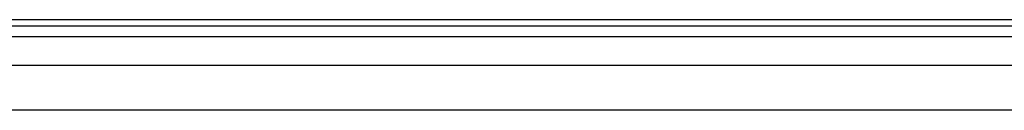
# Model space of a CAD drawing. Header units: inches. Extents: x 0 to 121, y -11 to 79.
# Tile 30 of 88: x 12.639 to 23.31, y 55.56 to 56.537. Entities that reach past the tile are written whole.
import ezdxf

# ---------------------------------------------------------------- set-up
doc = ezdxf.new("R2010")
doc.units = ezdxf.units.IN
doc.header["$LTSCALE"] = 7.278232
doc.header["$MEASUREMENT"] = 0
doc.layers.add('Visible Edges(ANSI)', color=7, linetype='Continuous', lineweight=25)
doc.layers.add('Visible Tangent Edges(ANSI)', color=7, linetype='Continuous', lineweight=25)

msp = doc.modelspace()

# ---------------------------------------------------------------- linework, layer by layer
at = {"layer": 'Visible Edges(ANSI)'}
for p, q in [((35.5287, 56.5372), (6.2189, 56.5372)), ((6.2189, 56.4715), (35.5287, 56.4715)), ((7.1254, 56.0488), (34.5969, 56.0488)), ((34.5969, 55.5604), (7.1254, 55.5604))]:
    msp.add_line(p, q, dxfattribs=at)
at = {"layer": 'Visible Tangent Edges(ANSI)'}
msp.add_line((6.2189, 56.3561), (35.5287, 56.3561), dxfattribs=at)

doc.saveas('drawing.dxf')
